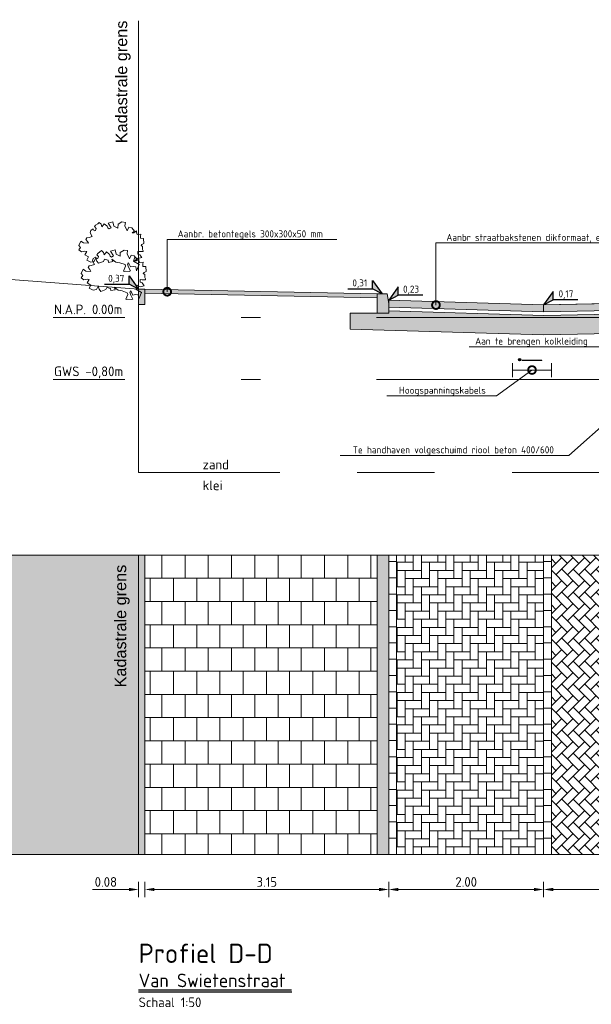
# Model space of a CAD drawing. Header units: metres. Extents: x 92403 to 95147, y 464428 to 465602.
# Tile 60 of 256: x 92424.42 to 92431.8, y 465151 to 465163.71. Entities that reach past the tile are written whole.
import ezdxf
from ezdxf import colors
from ezdxf.entities.mleader import LeaderData, LeaderLine
from ezdxf.enums import TextEntityAlignment as Align
from ezdxf.math import Vec2, Vec3

# ---------------------------------------------------------------- set-up
doc = ezdxf.new("R2010")
doc.units = ezdxf.units.M
for name, pattern in [('AL-NAP_LIJN', [15.25, 12, -1.5, 0.25, -1.5]), ('XX-AFBREEK', [7, 4, -1, 1, -1]), ('XX-PROJECTGRENS', [18, 12, -3, 0, -3])]:
    doc.linetypes.add(name, pattern=pattern)
doc.layers.get('0').update_dxf_attribs({"linetype": 'CONTINUOUS'})
doc.layers.get('Defpoints').update_dxf_attribs({"linetype": 'CONTINUOUS'})
for name, color, linetype, lineweight in [('00_VULLING', 255, 'CONTINUOUS', 5), ('B-RO-VH-VERHARDING_STRAATBAKSTEEN-G', 252, 'CONTINUOUS', 5), ('B-WE-GW-GROND-T25', 7, 'CONTINUOUS', 25), ('B-WE-VH-VERHARDING_FUNDERING-A-50', 252, 'CONTINUOUS', 18), ('B-XX-AL-DETAIL1-T25', 7, 'CONTINUOUS', 25), ('N-WE-AM-DETAIL1-G', 7, 'CONTINUOUS', 18), ('N-WE-VH-AANPIJLING-T25', 7, 'CONTINUOUS', 25), ('N-WE-VH-DREMPEL_ASFALT-M', 7, 'CONTINUOUS', 18), ('X-XX-AL-AANKLEDING-S', 250, 'CONTINUOUS', 9), ('X-XX-AL-AFBREEKLIJN-G', 7, 'XX-AFBREEK', 18), ('X-XX-AL-DETAIL1-G', 7, 'CONTINUOUS', 18), ('X-XX-AL-DETAIL1-T18', 7, 'CONTINUOUS', 18), ('X-XX-AL-DETAIL3-V', 253, 'CONTINUOUS', 18), ('X-XX-AL-HOOGTELABEL-S', 7, 'CONTINUOUS', 25), ('X-XX-AL-M', 7, 'CONTINUOUS', 18), ('X-XX-AL-NAP-G', 7, 'AL-NAP_LIJN', 18), ('X-XX-AL-RMB - profiel', 7, 'CONTINUOUS', 9), ('X-XX-AL-VERWIJZING-T35', 7, 'CONTINUOUS', 35), ('X-XX-AL-VERWIJZING-T50', 7, 'CONTINUOUS', 50)]:
    doc.layers.add(name, color=color, linetype=linetype, lineweight=lineweight)
doc.layers.add('N-WE-VH-VERHARDING_STRAATBAKSTEEN-DIK-ELLEBOOG-A', color=7, linetype='CONTINUOUS', lineweight=25, true_color=0xe1bfb7)
doc.styles.add('Leiden', font='isocp.shx')
doc.styles.add('NLCS-ISO', font='NLCS-ISO.ttf')
doc.styles.add('NLCS-ISO-M10000-T35', font='NLCS-ISO.ttf', dxfattribs={"height": 35})
doc.styles.add('NLCS-ISO-M10000-T50', font='NLCS-ISO.ttf', dxfattribs={"height": 50})
doc.styles.add('NLCS-ISO-M50-T18', font='NLCS-ISO.ttf', dxfattribs={"height": 0.09})
doc.styles.add('NLCS-ISO-M50-T25', font='NLCS-ISO.ttf', dxfattribs={"height": 0.125})
doc.styles.add('NLCS_10_25', font='NLCS-ISO.ttf', dxfattribs={"height": 0.025})
doc.dimstyles.new('NLCS-M50-T25-PIJL_L2_H1', dxfattribs={"dimscale": 0.05, "dimtxt": 2.5, "dimasz": 2.5, "dimexe": 2, "dimexo": 2, "dimgap": 0.7, "dimtad": 1, "dimzin": 0, "dimdsep": 46, "dimtxsty": 'NLCS-ISO-M50-T25', "dimcen": 2.5, "dimdle": 2, "dimclrd": 256, "dimclre": 256, "dimclrt": 256, "dimadec": 1, "dimazin": 0, "dimtfac": 1, "dimtdec": 3, "dimtofl": 0, "dimtmove": 0, "dimatfit": 3, "dimfxl": 2, "dimfxlon": 1, "dimtfillclr": 256, "dimtolj": 1, "dimtzin": 0, "dimlwd": -1, "dimlwe": -1, "dimarcsym": 0})

# ---------------------------------------------------------------- blocks, each defined once
blk = doc.blocks.new('*D147')
at = {"layer": 'Defpoints', "color": 0, "transparency": 16777216}
for p in [(92426.038, 465153.936), (92429.188, 465153.936), (92426.038, 465152.481)]:
    blk.add_point(p, dxfattribs=at)
at = {"layer": 'X-XX-AL-M', "transparency": 16777216}
for p, q in [((92426.038, 465152.581), (92426.038, 465152.381)), ((92429.188, 465152.581), (92429.188, 465152.381)), ((92429.063, 465152.481), (92426.163, 465152.481))]:
    blk.add_line(p, q, dxfattribs=at)
for points in [[(92426.163, 465152.502), (92426.163, 465152.46), (92426.038, 465152.481)], [(92429.063, 465152.502), (92429.063, 465152.46), (92429.188, 465152.481)]]:
    blk.add_solid(points, dxfattribs=at)
at = {"layer": 'X-XX-AL-M', "transparency": 16777216, "insert": (92427.613, 465152.578), "char_height": 0.125, "attachment_point": 5, "style": 'NLCS-ISO-M50-T25'}
blk.add_mtext('\\A1;3.15', dxfattribs=at)
blk = doc.blocks.new('*D169')
at = {"layer": 'Defpoints', "color": 0, "transparency": 16777216}
for p in [(92429.188, 465153.936), (92431.188, 465153.936), (92431.188, 465152.481)]:
    blk.add_point(p, dxfattribs=at)
at = {"layer": 'X-XX-AL-M', "transparency": 16777216}
for p, q in [((92429.188, 465152.581), (92429.188, 465152.381)), ((92431.188, 465152.581), (92431.188, 465152.381)), ((92429.313, 465152.481), (92431.063, 465152.481))]:
    blk.add_line(p, q, dxfattribs=at)
for points in [[(92429.313, 465152.502), (92429.313, 465152.46), (92429.188, 465152.481)], [(92431.063, 465152.502), (92431.063, 465152.46), (92431.188, 465152.481)]]:
    blk.add_solid(points, dxfattribs=at)
at = {"layer": 'X-XX-AL-M', "transparency": 16777216, "insert": (92430.188, 465152.578), "char_height": 0.125, "attachment_point": 5, "style": 'NLCS-ISO-M50-T25'}
blk.add_mtext('\\A1;2.00', dxfattribs=at)
blk = doc.blocks.new('*D170')
at = {"layer": 'Defpoints', "color": 0, "transparency": 16777216}
for p in [(92431.188, 465153.936), (92435.988, 465153.936), (92435.988, 465152.481)]:
    blk.add_point(p, dxfattribs=at)
at = {"layer": 'X-XX-AL-M', "transparency": 16777216}
for p, q in [((92431.188, 465152.581), (92431.188, 465152.381)), ((92435.988, 465152.581), (92435.988, 465152.381)), ((92431.313, 465152.481), (92435.863, 465152.481))]:
    blk.add_line(p, q, dxfattribs=at)
for points in [[(92431.313, 465152.502), (92431.313, 465152.46), (92431.188, 465152.481)], [(92435.863, 465152.502), (92435.863, 465152.46), (92435.988, 465152.481)]]:
    blk.add_solid(points, dxfattribs=at)
at = {"layer": 'X-XX-AL-M', "transparency": 16777216, "insert": (92433.588, 465152.578), "char_height": 0.125, "attachment_point": 5, "style": 'NLCS-ISO-M50-T25'}
blk.add_mtext('\\A1;4.80', dxfattribs=at)
blk = doc.blocks.new('*D208')
at = {"layer": 'Defpoints', "color": 0, "transparency": 16777216}
for p in [(92425.958, 465153.936), (92426.038, 465153.936), (92425.958, 465152.481)]:
    blk.add_point(p, dxfattribs=at)
at = {"layer": 'X-XX-AL-M', "transparency": 16777216}
for p, q in [((92425.958, 465152.581), (92425.958, 465152.381)), ((92426.038, 465152.581), (92426.038, 465152.381)), ((92425.833, 465152.481), (92425.363, 465152.481)), ((92426.163, 465152.481), (92426.288, 465152.481))]:
    blk.add_line(p, q, dxfattribs=at)
for points in [[(92425.833, 465152.502), (92425.833, 465152.46), (92425.958, 465152.481)], [(92426.163, 465152.502), (92426.163, 465152.46), (92426.038, 465152.481)]]:
    blk.add_solid(points, dxfattribs=at)
at = {"layer": 'X-XX-AL-M', "transparency": 16777216, "insert": (92425.535, 465152.578), "char_height": 0.125, "attachment_point": 5, "style": 'NLCS-ISO-M50-T25'}
blk.add_mtext('\\A1;0.08', dxfattribs=at)
blk = doc.blocks.new('SAL-HOOGTELABEL_02-SO')
for p, q in [((2.46, 3.44), (0, 0)), ((2.46, 1.31), (2.46, 3.44)), ((0, 0), (2.46, 1.31)), ((8.84, 1.31), (2.46, 1.31))]:
    blk.add_line(p, q)
blk.add_solid([(2.46, 3.44), (0, 0), (2.46, 1.31)])
at = {"style": 'NLCS-ISO'}
blk.add_attdef('...', text='', height=1.8, dxfattribs=at).set_placement((5.77, 2.62), align=Align.MIDDLE)
blk = doc.blocks.new('_DotSmall')
at = {"const_width": 0.5}
blk.add_lwpolyline([(-0.0625, 0, 1), (0.0625, 0, 1)], format="xyb", close=True, dxfattribs=at)
blk = doc.blocks.new('AFDEKPLAAT')
at = {"layer": '00_VULLING', "color": 0, "linetype": 'ByBlock'}
blk.add_lwpolyline([(-0.5, -1), (0.5, -1), (0.5, 0), (-0.5, 0)], close=True, dxfattribs=at)
at = {"layer": '00_VULLING', "color": 0, "lineweight": 0, "ltscale": 20}
blk.add_solid([(0.5, 0), (-0.5, 0), (0.5, -1), (-0.5, -1)], dxfattribs=at)
blk = doc.blocks.new('GLASVEZEL')
at = {"color": 0, "linetype": 'ByBlock'}
blk.add_circle((0, -0.5), 0.5, dxfattribs=at)
at = {"layer": '00_VULLING', "color": 0, "lineweight": 0, "ltscale": 20, "const_width": 0.5, "flags": 128}
blk.add_lwpolyline([(-0.25, -0.5, 1), (0.25, -0.5, 1)], format="xyb", close=True, dxfattribs=at)

msp = doc.modelspace()

# ---------------------------------------------------------------- hatches: boundary and pattern name
at = {"layer": 'B-RO-VH-VERHARDING_STRAATBAKSTEEN-G', "ltscale": 0.1, "true_color": 0x794e4e}
h = msp.add_hatch(dxfattribs=at)
h.set_pattern_fill('KF-HALFSTEENS', color=27)
h.set_pattern_definition([(0, (92429.18797, 465152.93325), (0.105, 0.105), [0.105, -0.105]), (90, (92429.18797, 465152.93325), (-0.105, 6e-18), [])])
h.paths.add_polyline_path([(92429.287967, 465156.799051), (92429.187967, 465156.799051), (92429.187967, 465152.933251), (92429.287967, 465152.933251)])
h = msp.add_hatch(dxfattribs=at)
h.set_pattern_fill('KF-HALFSTEENS', color=27)
h.set_pattern_definition([(0, (92431.18797, 465152.93325), (0.105, 0.105), [0.105, -0.105]), (90, (92431.18797, 465152.93325), (-0.105, 6e-18), [])])
h.paths.add_polyline_path([(92431.287967, 465156.799051), (92431.187967, 465156.799051), (92431.187967, 465152.933251), (92431.287967, 465152.933251)])
at = {"layer": 'B-WE-VH-VERHARDING_FUNDERING-A-50'}
h = msp.add_hatch(dxfattribs=at)
h.set_pattern_fill('AVH-FUNDERING_GRANULAAT', color=256, scale=0.03, pattern_type=2)
h.set_pattern_definition([(0, (0.285, 0.192), (0, 0.3), [0, -0.3]), (0, (0.288, 0.087), (0, 0.3), [0, -0.3]), (0, (0.297, 0.249), (0, 0.3), [0, -0.3]), (338.1986, (0.141, 0.156), (0.900000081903, -0.29999997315), [0.0323109, -1.5832386]), (216.8699, (0.171, 0.144), (0.899999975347, 0.600000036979), [0.015, -1.485]), (130.6013, (0.159, 0.135), (1.5000001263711, -1.7999997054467), [0.0276585, -2.7382047]), (206.5651, (0.06, 0.099), (-0.299999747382, -0.30000039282), [0.0067083, -0.6641121]), (326.3099, (0.054, 0.096), (0.599999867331, -0.300000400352), [0.0108168, -1.0708488]), (108.4349, (0.063, 0.09), (-0.299999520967, 0.600000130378), [0.0094869, -0.9391965]), (225, (0.252, 0.069), (-5e-17, -0.30000009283), [0.0127278, -0.4115361]), (0, (0.243, 0.06), (0.3, 0.3), [0.018, -0.282]), (135, (0.261, 0.06), (-0.30000009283, 3e-17), [0.0127278, -0.4115361]), (251.5651, (0.216, 0.261), (0.299999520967, 0.600000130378), [0.0094869, -0.9391965]), (0, (0.213, 0.252), (0.3, 0.3), [0.015, -0.285]), (143.1301, (0.228, 0.252), (-0.899999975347, 0.600000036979), [0.015, -1.485]), (213.6901, (0.057, 0.264), (0.599999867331, 0.300000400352), [0.0108168, -1.0708488]), (341.5651, (0.048, 0.258), (-0.600000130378, 0.299999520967), [0.0189738, -0.9297096]), (126.8699, (0.066, 0.252), (0.600000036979, -0.899999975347), [0.015, -1.485]), (0, (0.144, 0.252), (0, 0.3), [0, -0.3]), (0, (0.063, 0.174), (0, 0.3), [0, -0.3]), (0, (0.147, 0.063), (0, 0.3), [0, -0.3]), (0, (0.228, 0.156), (0, 0.3), [0, -0.3]), (0, (0.141, 0.207), (0, 0.3), [0, -0.3]), (0, (0.075, 0.216), (0, 0.3), [0, -0.3]), (0, (0.102, 0.198), (0, 0.3), [0, -0.3]), (0, (0.09, 0.126), (0, 0.3), [0, -0.3]), (0, (0.018, 0.138), (0, 0.3), [0, -0.3]), (0, (0.021, 0.207), (0, 0.3), [0, -0.3]), (0, (0.012, 0.273), (0, 0.3), [0, -0.3]), (0, (0.105, 0.285), (0, 0.3), [0, -0.3]), (0, (0.171, 0.297), (0, 0.3), [0, -0.3]), (0, (0.276, 0.285), (0, 0.3), [0, -0.3]), (0, (0.204, 0.192), (0, 0.3), [0, -0.3]), (0, (0.174, 0.246), (0, 0.3), [0, -0.3]), (0, (0.198, 0.102), (0, 0.3), [0, -0.3]), (0, (0.108, 0.087), (0, 0.3), [0, -0.3]), (0, (0.198, 0.021), (0, 0.3), [0, -0.3]), (0, (0.099, 0.039), (0, 0.3), [0, -0.3]), (0, (0.003, 0.03), (0, 0.3), [0, -0.3]), (0, (0.039, 0.015), (0, 0.3), [0, -0.3]), (0, (0.042, 0.057), (0, 0.3), [0, -0.3]), (0, (0.243, 0.009), (0, 0.3), [0, -0.3]), (0, (0.279, 0.132), (0, 0.3), [0, -0.3]), (0, (0.264, 0.222), (0, 0.3), [0, -0.3]), (0, (0.126, 0.006), (0, 0.3), [0, -0.3])])
h.paths.add_polyline_path([(92436.487967, 465159.745802), (92436.487967, 465159.864594), (92428.687967, 465159.864594), (92428.687967, 465159.714662), (92431.187724, 465159.639797), (92433.593966, 465159.687922)])
h.paths.add_polyline_path([(92433.588967, 465159.937872), (92431.188967, 465159.889872), (92429.187967, 465159.9498), (92429.187967, 465159.92028), (92429.037967, 465159.92028), (92428.687967, 465159.92028), (92428.687967, 465159.864594), (92436.487967, 465159.864594), (92436.487967, 465159.91088), (92436.433058, 465159.91088), (92436.183361, 465159.91088), (92435.988068, 465159.91088), (92435.988058, 465159.95588), (92435.988058, 465159.985854)])
at = {"layer": 'N-WE-VH-VERHARDING_STRAATBAKSTEEN-DIK-ELLEBOOG-A', "lineweight": 0, "ltscale": 1}
h = msp.add_hatch(color=256, dxfattribs=at)
h.dxf.hatch_style = 1
h.paths.add_polyline_path([(92435.987967, 465160.035862), (92435.987967, 465160.12588), (92431.187967, 465160.02988), (92431.187967, 465159.939862), (92433.587967, 465159.987862)])
h.paths.add_polyline_path([(92431.187967, 465160.02988), (92429.187967, 465160.08988), (92429.187967, 465159.999821), (92431.187696, 465159.939857), (92431.187967, 465159.939862)])
at = {"layer": 'X-XX-AL-DETAIL3-V'}
h = msp.add_hatch(color=254, dxfattribs=at)
h.dxf.hatch_style = 1
h.paths.add_polyline_path([(92429.037967, 465160.17028), (92426.037967, 465160.23028), (92426.037967, 465160.180221), (92429.037967, 465160.120249)])
at = {"layer": 'X-XX-AL-RMB - profiel', "true_color": 0x717384}
h = msp.add_hatch(color=8, dxfattribs=at)
h.dxf.hatch_style = 1
h.paths.add_polyline_path([(92426.037967, 465160.23028), (92426.037967, 465160.0311), (92425.957967, 465160.0311), (92425.957967, 465160.229986)])
h = msp.add_hatch(color=8, dxfattribs=at)
h.dxf.hatch_style = 1
h.paths.add_polyline_path([(92429.187967, 465159.92028), (92429.037967, 465159.92028), (92429.037967, 465160.17028), (92429.167967, 465160.17028), (92429.187967, 465160.04528)])
at = {"layer": 'X-XX-AL-RMB - profiel', "true_color": 0xcfc9ba, "transparency": 33554636}
h = msp.add_hatch(color=9, dxfattribs=at)
h.dxf.hatch_style = 1
h.paths.add_polyline_path([(92425.957967, 465156.799051), (92422.877967, 465156.799051), (92422.877967, 465152.933251), (92425.957967, 465152.933251)])
at = {"layer": 'X-XX-AL-RMB - profiel', "true_color": 0xb0b0b0}
h = msp.add_hatch(color=253, dxfattribs=at)
h.dxf.hatch_style = 1
h.paths.add_polyline_path([(92426.037967, 465156.799051), (92426.037967, 465152.933251), (92425.957967, 465152.933251), (92425.957967, 465156.799051)])
at = {"layer": 'X-XX-AL-RMB - profiel', "true_color": 0x000000}
h = msp.add_hatch(dxfattribs=at)
h.set_pattern_fill('AVH-TEGEL_300X300_HALFST', color=18, angle=90, pattern_type=2)
h.set_pattern_definition([(90, (92429.10797, 465156.79905), (-0.15, 0.3), [0.3, -0.3]), (180, (92429.10797, 465156.79905), (-4e-17, -0.3), [])])
h.paths.add_polyline_path([(92429.037967, 465156.799051), (92426.037967, 465156.799051), (92426.037967, 465152.933251), (92429.037967, 465152.933251)])
at = {"layer": 'X-XX-AL-RMB - profiel', "ltscale": 1}
h = msp.add_hatch(color=251, dxfattribs=at)
h.dxf.hatch_style = 1
h.paths.add_polyline_path([(92429.187967, 465156.799051), (92429.037967, 465156.799051), (92429.037967, 465152.933251), (92429.187967, 465152.933251)])
at = {"layer": 'X-XX-AL-RMB - profiel', "ltscale": 0.1, "true_color": 0x794e4e}
h = msp.add_hatch(dxfattribs=at)
h.set_pattern_fill('KF-KEPER', color=27, angle=90)
h.set_pattern_definition([(90, (-113.6102, 49.7547), (-0.105, 0.105), [0.315, -0.105]), (0, (-113.8202, 49.7547), (-0.105, 0.105), [0.315, -0.105])])
h.paths.add_polyline_path([(92431.187967, 465156.799051), (92429.287967, 465156.799051), (92429.287967, 465155.979004), (92429.287967, 465152.933251), (92431.187967, 465152.933251)])
h = msp.add_hatch(dxfattribs=at)
h.set_pattern_fill('KF-KEPER', color=27, angle=135)
h.set_pattern_definition([(135, (-27.01469, 73.37057), (-0.14849242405, 1e-17), [0.315, -0.105]), (45, (-27.16319, 73.22207), (-0.14849242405, 3e-17), [0.315, -0.105])])
h.paths.add_polyline_path([(92435.887967, 465156.799051), (92431.287967, 465156.799051), (92431.287967, 465152.933251), (92435.887967, 465152.933251)])

# ---------------------------------------------------------------- linework, layer by layer
at = {"layer": 'N-WE-AM-DETAIL1-G', "flags": 128}
msp.add_lwpolyline([(92431.187967, 465160.02988), (92435.987967, 465160.12588)], dxfattribs=at)
at = {"layer": 'N-WE-VH-AANPIJLING-T25'}
for p, q in [((92425.955092, 465151.186196), (92427.933792, 465151.186196)), ((92425.955092, 465151.161196), (92427.938188, 465151.161196))]:
    msp.add_line(p, q, dxfattribs=at)
at = {"layer": 'X-XX-AL-AANKLEDING-S', "color": 251}
for points in [[(92425.662316, 465160.581542), (92425.715496, 465160.571407), (92425.782374, 465160.548402), (92425.78775, 465160.526406), (92425.761406, 465160.465293), (92425.776685, 465160.458707), (92425.790445, 465160.463433), (92425.834003, 465160.460643), (92425.853418, 465160.466128), (92425.826412, 465160.517201), (92425.815441, 465160.556033), (92425.822027, 465160.571311), (92425.835617, 465160.555862), (92425.852242, 465160.517789), (92425.888626, 465160.525552), (92425.920871, 465160.521243), (92425.930911, 465160.467892), (92425.964713, 465160.550952), (92425.893178, 465160.594016), (92425.909134, 465160.645852), (92425.94628, 465160.626307), (92426.000878, 465160.63821), (92425.97275, 465160.67448), (92425.948405, 465160.683094), (92425.949895, 465160.718646), (92425.975381, 465160.715686), (92425.977446, 465160.715446), (92426.017676, 465160.716329), (92426.017442, 465160.72697), (92426.009734, 465160.744028), (92426.008483, 465160.782444), (92425.989041, 465160.796353), (92425.999233, 465160.809936), (92426.025968, 465160.821123), (92426.022709, 465160.886073), (92425.98143, 465160.887803), (92425.982641, 465160.916689), (92425.985482, 465160.941054), (92425.937904, 465160.935192), (92425.932138, 465160.965156), (92425.931055, 465160.982747), (92425.8968, 465160.959697), (92425.876739, 465160.958836), (92425.903874, 465160.979565), (92425.869845, 465161.023938), (92425.831491, 465161.033401), (92425.810193, 465160.984408), (92425.781491, 465161.050423), (92425.786586, 465161.091324), (92425.74319, 465161.09838), (92425.691992, 465161.068184), (92425.691567, 465161.020803), (92425.639228, 465161.044077), (92425.623957, 465161.101674), (92425.564662, 465161.083079), (92425.605116, 465161.024426), (92425.577128, 465161.008185), (92425.559243, 465161.022028), (92425.550629, 465161.046088), (92425.545579, 465161.049704), (92425.511523, 465161.074831), (92425.504966, 465161.061095), (92425.482874, 465161.03662), (92425.472772, 465161.068599), (92425.449354, 465161.093148), (92425.429376, 465161.075655), (92425.400494, 465161.056701), (92425.387266, 465161.038924), (92425.411009, 465161.015932), (92425.402866, 465160.98917), (92425.382397, 465160.98479), (92425.370402, 465161.008861), (92425.33967, 465160.989199), (92425.330633, 465160.959725), (92425.359361, 465160.912955), (92425.317425, 465160.899001), (92425.28761, 465160.895013), (92425.277902, 465160.874339), (92425.297056, 465160.847349), (92425.312718, 465160.82391), (92425.24529, 465160.828438), (92425.211196, 465160.85265), (92425.187973, 465160.794964), (92425.208717, 465160.768693), (92425.185628, 465160.739022), (92425.218608, 465160.713024), (92425.261959, 465160.723515), (92425.289816, 465160.718027), (92425.261798, 465160.676254), (92425.311322, 465160.64786), (92425.288535, 465160.606785), (92425.340991, 465160.580102), (92425.382409, 465160.587924), (92425.403825, 465160.633509), (92425.420349, 465160.593405), (92425.440238, 465160.565337), (92425.506204, 465160.587974), (92425.515982, 465160.616501), (92425.56461, 465160.603988), (92425.567851, 465160.575832), (92425.625254, 465160.58652), (92425.612594, 465160.619523), (92425.662329, 465160.581559)], [(92425.692175, 465160.218536), (92425.745355, 465160.208401), (92425.812232, 465160.185396), (92425.817609, 465160.1634), (92425.791265, 465160.102287), (92425.806544, 465160.095701), (92425.820304, 465160.100427), (92425.863861, 465160.097637), (92425.883277, 465160.103122), (92425.85627, 465160.154195), (92425.8453, 465160.193027), (92425.851886, 465160.208305), (92425.865475, 465160.192856), (92425.882101, 465160.154783), (92425.918484, 465160.162545), (92425.95073, 465160.158237), (92425.96077, 465160.104886), (92425.994572, 465160.187945), (92425.923037, 465160.23101), (92425.938993, 465160.282846), (92425.976138, 465160.263301), (92426.030737, 465160.275204), (92426.002609, 465160.311474), (92425.978264, 465160.320088), (92425.979754, 465160.35564), (92426.00524, 465160.35268), (92426.007305, 465160.35244), (92426.047534, 465160.353323), (92426.047301, 465160.363964), (92426.039593, 465160.381022), (92426.038342, 465160.419438), (92426.018899, 465160.433346), (92426.029091, 465160.446929), (92426.055827, 465160.458117), (92426.052567, 465160.523066), (92426.011289, 465160.524796), (92426.012499, 465160.553682), (92426.015341, 465160.578048), (92425.967763, 465160.572186), (92425.961997, 465160.60215), (92425.960914, 465160.619741), (92425.926659, 465160.596691), (92425.906598, 465160.59583), (92425.933733, 465160.616559), (92425.899703, 465160.660932), (92425.86135, 465160.670395), (92425.840051, 465160.621401), (92425.81135, 465160.687417), (92425.816445, 465160.728317), (92425.773049, 465160.735373), (92425.72185, 465160.705178), (92425.721425, 465160.657797), (92425.669087, 465160.681071), (92425.653816, 465160.738668), (92425.594521, 465160.720072), (92425.634974, 465160.66142), (92425.606987, 465160.645179), (92425.589102, 465160.659022), (92425.580488, 465160.683082), (92425.575438, 465160.686698), (92425.541382, 465160.711825), (92425.534824, 465160.698089), (92425.512733, 465160.673614), (92425.50263, 465160.705592), (92425.479213, 465160.730142), (92425.459235, 465160.712648), (92425.430353, 465160.693695), (92425.417125, 465160.675918), (92425.440868, 465160.652926), (92425.432724, 465160.626164), (92425.412255, 465160.621784), (92425.400261, 465160.645855), (92425.369529, 465160.626193), (92425.360492, 465160.596719), (92425.38922, 465160.549949), (92425.347284, 465160.535994), (92425.317469, 465160.532007), (92425.30776, 465160.511333), (92425.326915, 465160.484343), (92425.342577, 465160.460904), (92425.275149, 465160.465432), (92425.241054, 465160.489643), (92425.217831, 465160.431958), (92425.238576, 465160.405687), (92425.215487, 465160.376015), (92425.248466, 465160.350017), (92425.291817, 465160.360509), (92425.319675, 465160.35502), (92425.291657, 465160.313248), (92425.34118, 465160.284854), (92425.318394, 465160.243779), (92425.370849, 465160.217096), (92425.412268, 465160.224918), (92425.433683, 465160.270503), (92425.450208, 465160.230399), (92425.470097, 465160.202331), (92425.536062, 465160.224968), (92425.54584, 465160.253495), (92425.594469, 465160.240982), (92425.59771, 465160.212826), (92425.655113, 465160.223514), (92425.642452, 465160.256516), (92425.692187, 465160.218552)]]:
    msp.add_lwpolyline(points, close=True, dxfattribs=at)
at = {"layer": 'X-XX-AL-AFBREEKLIJN-G'}
for p, q in [((92430.787967, 465159.277577), (92430.787967, 465159.097129)), ((92431.287967, 465159.277577), (92431.287967, 465159.097129))]:
    msp.add_line(p, q, dxfattribs=at)
at = {"layer": 'X-XX-AL-AFBREEKLIJN-G', "color": 251, "flags": 128}
msp.add_lwpolyline([(92455.780853, 465157.864594), (92425.957967, 465157.864594)], dxfattribs=at)
at = {"layer": 'X-XX-AL-DETAIL1-G'}
msp.add_line((92431.287967, 465159.187353), (92430.787967, 465159.187353), dxfattribs=at)
at = {"layer": 'X-XX-AL-NAP-G', "color": 142, "flags": 128}
for points in [[(92456.280853, 465159.864594), (92424.856294, 465159.864594)], [(92456.280853, 465159.064594), (92424.856294, 465159.064594)]]:
    msp.add_lwpolyline(points, dxfattribs=at)
at = {"layer": 'X-XX-AL-RMB - profiel'}
msp.add_line((92430.787967, 465159.187353), (92431.287967, 465159.187353), dxfattribs=at)
at = {"layer": 'X-XX-AL-RMB - profiel', "color": 150, "linetype": 'XX-PROJECTGRENS', "true_color": 0x0078f0, "flags": 128}
for points in [[(92425.957967, 465157.864594), (92425.957967, 465163.69385)], [(92425.957967, 465152.933251), (92425.957967, 465156.799051)]]:
    msp.add_lwpolyline(points, dxfattribs=at)
at = {"layer": 'X-XX-AL-RMB - profiel', "flags": 128}
for points in [[(92425.957967, 465160.229986), (92422.877967, 465160.464594)], [(92431.187967, 465160.02988), (92433.587967, 465160.07788), (92435.987967, 465160.12588), (92435.987967, 465160.035862), (92433.587967, 465159.987862), (92431.187967, 465159.939862)], [(92435.988058, 465159.985854), (92433.588967, 465159.937872), (92431.188967, 465159.889872), (92429.187967, 465159.9498)], [(92429.037967, 465159.92028), (92428.687967, 465159.92028), (92428.687967, 465159.714662), (92431.187724, 465159.639797), (92433.593966, 465159.687922), (92436.487967, 465159.745802), (92436.487967, 465159.91088), (92436.433058, 465159.91088)]]:
    msp.add_lwpolyline(points, dxfattribs=at)
for points in [[(92426.037967, 465160.23028), (92426.037967, 465160.0311), (92425.957967, 465160.0311), (92425.957967, 465160.229986)], [(92429.037967, 465160.120249), (92426.037967, 465160.180221), (92426.037967, 465160.23028), (92429.037967, 465160.17028)], [(92431.187967, 465159.939849), (92429.187967, 465159.999821), (92429.187967, 465160.08988), (92431.187967, 465160.02988)], [(92426.037967, 465156.799051), (92426.037967, 465152.933251), (92425.957967, 465152.933251), (92425.957967, 465156.799051)]]:
    msp.add_lwpolyline(points, close=True, dxfattribs=at)
at = {"layer": 'X-XX-AL-RMB - profiel'}
for points in [[(92429.187967, 465159.92028), (92429.037967, 465159.92028), (92429.037967, 465160.17028), (92429.167967, 465160.17028), (92429.187967, 465160.04528)], [(92457.280369, 465156.799051), (92421.377967, 465156.799051), (92421.377967, 465152.933251), (92457.280369, 465152.933251)], [(92429.187967, 465156.799051), (92429.037967, 465156.799051), (92429.037967, 465152.933251), (92429.187967, 465152.933251)]]:
    msp.add_lwpolyline(points, close=True, dxfattribs=at)
at = {"layer": 'X-XX-AL-RMB - profiel', "color": 27, "true_color": 0x794e4e}
for points in [[(92429.287967, 465152.933251), (92429.287967, 465156.799051)], [(92431.187967, 465152.933251), (92431.187967, 465156.799051)], [(92431.287967, 465152.933251), (92431.287967, 465156.799051)]]:
    msp.add_lwpolyline(points, dxfattribs=at)

# ---------------------------------------------------------------- block references
at = {"color": 90, "lineweight": -3, "ltscale": 20, "xscale": 0.03, "yscale": 0.03, "zscale": 0.03}
msp.add_blockref('GLASVEZEL', (92430.877967, 465159.334594), dxfattribs=at)
at = {"color": 1, "lineweight": -3, "ltscale": 20, "xscale": 0.25, "yscale": 0.005, "zscale": 0.25}
msp.add_blockref('AFDEKPLAAT', (92431.037967, 465159.314594), dxfattribs=at)
at = {"layer": 'X-XX-AL-HOOGTELABEL-S'}
ref = msp.add_blockref('SAL-HOOGTELABEL_02-SO', (92425.957967, 465160.229986), dxfattribs=dict(at, xscale=-0.05000000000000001, yscale=0.05000000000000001, zscale=0.05000000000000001))
ref.add_attrib('...', '0,37', dxfattribs={"layer": '0', "height": 0.09, "style": 'NLCS-ISO'}).set_placement((92425.66933, 465160.360749), align=Align.MIDDLE)
ref = msp.add_blockref('SAL-HOOGTELABEL_02-SO', (92429.102967, 465160.17028), dxfattribs=dict(at, xscale=-0.05000000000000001, yscale=0.05000000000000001, zscale=0.05000000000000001))
ref.add_attrib('...', '0,31', dxfattribs={"layer": '0', "height": 0.09, "style": 'NLCS-ISO'}).set_placement((92428.81433, 465160.301043), align=Align.MIDDLE)
at = {"layer": 'X-XX-AL-HOOGTELABEL-S', "xscale": 0.05000000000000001, "yscale": 0.05000000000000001, "zscale": 0.05000000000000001}
for p, values in [((92429.187967, 465160.08988), {'...': '0,23'}), ((92431.187967, 465160.02988), {'...': '0,17'})]:
    msp.add_blockref('SAL-HOOGTELABEL_02-SO', p, dxfattribs=at).add_auto_attribs(values)

# ---------------------------------------------------------------- texts
at = {"layer": 'B-WE-GW-GROND-T25', "char_height": 0.125, "attachment_point": 1, "style": 'NLCS-ISO-M50-T25'}
for s, insert in [('zand', (92426.784541, 465158.03016)), ('klei', (92426.784541, 465157.761067))]:
    msp.add_mtext_dynamic_manual_height_columns(s, width=0.93506957, gutter_width=0.9, heights=[0], dxfattribs=dict(at, insert=insert))
at = {"layer": 'B-XX-AL-DETAIL1-T25', "char_height": 0.125, "attachment_point": 1, "style": 'NLCS-ISO-M50-T25'}
for s, insert in [('N.A.P. 0.00m', (92424.866258, 465160.032653)), ('GWS -0,80m', (92424.866258, 465159.232653))]:
    msp.add_mtext_dynamic_manual_height_columns(s, width=1.05733823, gutter_width=6.25, heights=[0], dxfattribs=dict(at, insert=insert))
at = {"layer": 'N-WE-VH-DREMPEL_ASFALT-M', "insert": (92425.95786, 465150.961785), "char_height": 0.125, "attachment_point": 7, "style": 'NLCS_10_25'}
msp.add_mtext('Schaal 1:50', dxfattribs=at)
at = {"layer": 'X-XX-AL-RMB - profiel', "linetype": 'Continuous', "ltscale": 1, "char_height": 0.15, "attachment_point": 3, "rotation": 90, "style": 'Leiden'}
for insert in [(92425.660267, 465166.114091), (92425.647506, 465159.08899)]:
    msp.add_mtext_dynamic_manual_height_columns('\\pxql;{\\fArial|b0|i0|c0|p34;\\C0;Kadastrale grens}', width=3.99958028, gutter_width=6.25, heights=[5.650079], dxfattribs=dict(at, insert=insert))
at = {"layer": 'X-XX-AL-VERWIJZING-T35', "insert": (92425.957967, 465151.219348), "char_height": 0.175, "width": 6.49043, "attachment_point": 7, "style": 'NLCS-ISO-M10000-T35'}
msp.add_mtext('Van Swietenstraat', dxfattribs=at)
at = {"layer": 'X-XX-AL-VERWIJZING-T50', "insert": (92425.957967, 465151.531654), "char_height": 0.25, "width": 6.49043, "attachment_point": 7, "style": 'NLCS-ISO-M10000-T50'}
msp.add_mtext('Profiel D-D', dxfattribs=at)

# ---------------------------------------------------------------- dimensions: what is measured, and where the dimension line sits
at = {"layer": 'X-XX-AL-M'}
for p1, p2, distance, picture, middle in [((92426.037967, 465153.93604), (92425.957967, 465153.93604), 1.455174, '*D208', (92425.535467, 465152.578367)), ((92429.187967, 465153.93604), (92426.037967, 465153.93604), 1.455174, '*D147', (92427.612967, 465152.578367)), ((92429.187967, 465153.93604), (92431.187967, 465153.93604), -1.455174, '*D169', (92430.187967, 465152.578367)), ((92431.187967, 465153.93604), (92435.987967, 465153.93604), -1.455174, '*D170', (92433.587967, 465152.578367))]:
    dim = msp.add_aligned_dim(p1=p1, p2=p2, distance=distance, dimstyle='NLCS-M50-T25-PIJL_L2_H1', dxfattribs=at)
    dim.commit()
    dim.dimension.update_dxf_attribs({"geometry": picture, "text_midpoint": middle})

# ---------------------------------------------------------------- leaders
at = {"layer": 'X-XX-AL-DETAIL1-T18'}
ml = msp.add_multileader_mtext('Standard', dxfattribs=at)
ml.set_content('{\\C256;Aanbr. betontegels 300x300x50 mm}', color=10, style='NLCS-ISO-M50-T18')
ml.set_leader_properties(color=256, lineweight=-1)
ml.set_arrow_properties(name='DOTSMALL')
ml.build(insert=Vec2(0, 0))
ml.multileader.update_dxf_attribs({"text_left_attachment_type": 5, "text_right_attachment_type": 5, "dogleg_length": 0.09, "arrow_head_size": 0.2})
ctx = ml.context
ctx.base_point, ctx.char_height, ctx.arrow_head_size, ctx.landing_gap_size, ctx.plane_origin = Vec3(92426.417218, 465160.873192), 0.09, 0.2, 0.045, Vec3(92426.327218, 465161.098162)
ctx.left_attachment, ctx.right_attachment = 5, 5
notes = []
notes.append((ctx, [(0, (1, 1, 0), (92426.327218, 465160.873192), (1, 0), 0.09, [(0, [(92426.327218, 465160.198319)], 0, [])])]))
ctx.mtext.insert, ctx.mtext.flow_direction = Vec3(92426.462218, 465160.990192), 5
ml = msp.add_multileader_mtext('Standard', dxfattribs=at)
ml.set_content('{\\C256;Aanbr straatbakstenen dikformaat, elleboogverband, keur rood}', color=10, style='NLCS-ISO-M50-T18')
ml.set_leader_properties(color=256, lineweight=-1)
ml.set_arrow_properties(name='DOTSMALL')
ml.build(insert=Vec2(0, 0))
ml.multileader.update_dxf_attribs({"text_left_attachment_type": 5, "text_right_attachment_type": 5, "dogleg_length": 0.09, "arrow_head_size": 0.2})
ctx = ml.context
ctx.base_point, ctx.char_height, ctx.arrow_head_size, ctx.landing_gap_size, ctx.plane_origin = Vec3(92429.887807, 465160.827573), 0.09, 0.2, 0.045, Vec3(92429.797807, 465160.926013)
ctx.left_attachment, ctx.right_attachment = 5, 5
notes.append((ctx, [(0, (1, 1, 0), (92429.797807, 465160.827573), (1, 0), 0.09, [(0, [(92429.797807, 465160.026169)], 0, [])])]))
ctx.mtext.insert, ctx.mtext.flow_direction = Vec3(92429.932807, 465160.944573), 5
ml = msp.add_multileader_mtext('Standard', dxfattribs=at)
ml.set_content('{\\C256;Aan te brengen kolkleiding}', color=10, style='NLCS-ISO-M50-T18')
ml.set_leader_properties(color=256, lineweight=-1)
ml.set_arrow_properties(name='DOTSMALL')
ml.build(insert=Vec2(0, 0))
ml.multileader.update_dxf_attribs({"text_left_attachment_type": 5, "text_right_attachment_type": 5, "dogleg_length": 0.09, "arrow_head_size": 0.2})
ctx = ml.context
ctx.base_point, ctx.char_height, ctx.arrow_head_size, ctx.landing_gap_size, ctx.plane_origin = Vec3(92430.259031, 465159.488496), 0.09, 0.2, 0.045, Vec3(92426.697373, 465160.538649)
ctx.left_attachment, ctx.right_attachment = 5, 5
notes.append((ctx, [(0, (1, 1, 0), (92431.906031, 465159.488496), (-1, 0), 0.09, [(0, [(92432.687967, 465159.344594)], 0, [])])]))
ctx.mtext.insert, ctx.mtext.width, ctx.mtext.flow_direction = Vec3(92430.304031, 465159.605496), 3.00834132, 5
ml = msp.add_multileader_mtext('Standard', dxfattribs=at)
ml.set_content('{\\C256;Hoogspanningskabels}', color=10, style='NLCS-ISO-M50-T18')
ml.set_leader_properties(color=256, lineweight=-1)
ml.set_arrow_properties(name='DOTSMALL')
ml.build(insert=Vec2(0, 0))
ml.multileader.update_dxf_attribs({"text_left_attachment_type": 5, "text_right_attachment_type": 5, "dogleg_length": 0.09, "arrow_head_size": 0.2})
ctx = ml.context
ctx.base_point, ctx.char_height, ctx.arrow_head_size, ctx.landing_gap_size, ctx.plane_origin = Vec3(92429.276531, 465158.854127), 0.09, 0.2, 0.045, Vec3(92431.037967, 465160.087197)
ctx.left_attachment, ctx.right_attachment = 5, 5
notes.append((ctx, [(0, (1, 1, 0), (92430.581531, 465158.854127), (-1, 0), 0.09, [(0, [(92431.037967, 465159.187353)], 0, [])])]))
ctx.mtext.insert, ctx.mtext.flow_direction = Vec3(92429.321531, 465158.971127), 5
ml = msp.add_multileader_mtext('Standard', dxfattribs=at)
ml.set_content('{\\C256;Te handhaven volgeschuimd riool beton 400/600}', color=10, style='NLCS-ISO-M50-T18')
ml.set_leader_properties(color=256, lineweight=-1)
ml.set_arrow_properties(name='DOTSMALL')
ml.build(insert=Vec2(0, 0))
ml.multileader.update_dxf_attribs({"text_left_attachment_type": 5, "text_right_attachment_type": 5, "dogleg_length": 0.09, "arrow_head_size": 0.2})
ctx = ml.context
ctx.base_point, ctx.char_height, ctx.arrow_head_size, ctx.landing_gap_size, ctx.plane_origin = Vec3(92428.677621, 465158.085129), 0.09, 0.2, 0.045, Vec3(92432.131863, 465159.664432)
ctx.left_attachment, ctx.right_attachment = 5, 5
notes.append((ctx, [(0, (1, 1, 0), (92431.512621, 465158.085129), (-1, 0), 0.09, [(0, [(92432.277967, 465158.764588)], 0, [])])]))
ctx.mtext.insert, ctx.mtext.width, ctx.mtext.flow_direction = Vec3(92428.722621, 465158.202129), 3.00834132, 5
for ctx, leaders in notes:
    for number, flags, end, landing, length, lines in leaders:
        leader = LeaderData()
        leader.index, (leader.has_last_leader_line, leader.has_dogleg_vector, leader.attachment_direction) = number, flags
        leader.last_leader_point, leader.dogleg_vector, leader.dogleg_length = Vec3(end), Vec3(landing), length
        for number, points, colour, breaks in lines:
            line = LeaderLine()
            line.index, line.vertices, line.color, line.breaks = number, Vec3.list(points), colors.encode_raw_color(colour), breaks
            leader.lines.append(line)
        ctx.leaders.append(leader)

doc.saveas('drawing.dxf')
